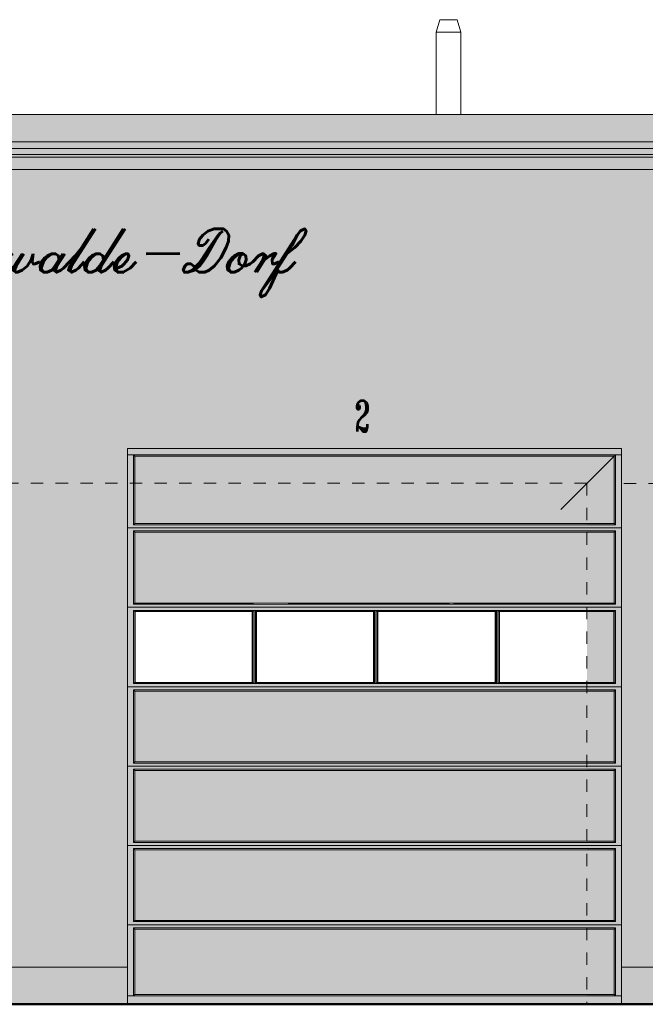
# Model space of a CAD drawing. Header units: metres. Extents: x 1169 to 1496, y -112 to 50.
# Tile 188 of 256: x 1475 to 1480, y -109 to -101. Entities that reach past the tile are written whole.
import ezdxf

# ---------------------------------------------------------------- set-up
doc = ezdxf.new("R2010")
doc.units = ezdxf.units.M
doc.header["$XCLIPFRAME"] = 2
doc.linetypes.add('AUSGEZOGEN', pattern=[0])
doc.linetypes.add('PUNKT2_S9', pattern=[0.0015, 0, -0.0015])
for name, color, linetype, lineweight in [('XR$5$Ansicht', 1, 'AUSGEZOGEN', 50), ('XR$5$Design', 4, 'AUSGEZOGEN', 13), ('XR$5$Filling', 4, 'AUSGEZOGEN', 13), ('XR$5$Muster', 4, 'AUSGEZOGEN', 13), ('XR$5$Schraffur', 4, 'AUSGEZOGEN', 13), ('XR$5$STANDARD_1', 7, 'AUSGEZOGEN', 25), ('XR$5$Wegeflächen', 4, 'AUSGEZOGEN', 13)]:
    doc.layers.add(name, color=color, linetype=linetype, lineweight=lineweight)
doc.styles.add('ROMANT', font='romant__.ttf')
doc.styles.add('SCRIPTC', font='scriptc_.ttf')
picture_1 = doc.add_image_def('image1.tif', size_in_pixel=(512, 512))
pattern_1 = [(90, (-0.15, 0.15), (-0.075, 0.075), [0.075, -0.075]), (180, (-0.15, 0.15), (-0.075, -0.075), [0.075, -0.075])]

msp = doc.modelspace()

# ---------------------------------------------------------------- hatches: boundary and pattern name
at = {"layer": 'XR$5$Filling', "linetype": 'AUSGEZOGEN', "lineweight": 13, "transparency": 33554687}
h = msp.add_hatch(dxfattribs=at)
h.set_pattern_fill('MUSTER', color=52, scale=0.075, angle=90, style=0, pattern_type=2)
h.set_pattern_definition(pattern_1)
h.paths.add_polyline_path([(1470.8754, -104.4757), (1474.8754, -104.4757), (1474.8754, -108.6757), (1475.8754, -108.6757), (1475.8754, -104.4757), (1479.8754, -104.4757), (1479.8754, -108.6757), (1480.8754, -108.6757), (1480.8754, -104.4757), (1484.8754, -104.4757), (1484.8754, -108.6757), (1485.334, -108.6757), (1485.334, -102.2147), (1468.5969, -102.2147), (1468.5969, -108.6757), (1468.7704, -108.6757), (1468.7704, -106.7257), (1469.9104, -106.7257), (1469.9104, -108.6757), (1470.8754, -108.6757)], flags=0)
h = msp.add_hatch(dxfattribs=at)
h.set_pattern_fill('MUSTER', color=52, scale=0.075, angle=90, style=0, pattern_type=2)
h.set_pattern_definition(pattern_1)
h.paths.add_polyline_path([(1470.8754, -104.4757), (1474.8754, -104.4757), (1474.8754, -108.6757), (1475.8754, -108.6757), (1475.8754, -104.4757), (1479.8754, -104.4757), (1479.8754, -108.6757), (1480.8754, -108.6757), (1480.8754, -104.4757), (1484.8754, -104.4757), (1484.8754, -108.6757), (1485.334, -108.6757), (1485.334, -102.2147), (1468.5969, -102.2147), (1468.5969, -108.6757), (1468.7704, -108.6757), (1468.7704, -106.7257), (1469.9104, -106.7257), (1469.9104, -108.6757), (1470.8754, -108.6757)], flags=0)
at = {"layer": 'XR$5$Filling', "linetype": 'AUSGEZOGEN', "lineweight": 200, "transparency": 33554687}
for points in [[(1479.8152, -105.0829), (1479.8152, -104.5359), (1478.8826, -104.5359), (1478.8547, -104.5359), (1477.898, -104.5359), (1477.87, -104.5359), (1477.381, -104.5359), (1475.9356, -104.5359), (1475.9356, -105.083), (1478.8536, -105.083), (1478.8536, -105.0829)], [(1477.6612, -105.153), (1475.9356, -105.153), (1475.9356, -105.7259), (1476.8954, -105.7259), (1476.8954, -105.726), (1479.8152, -105.7258), (1479.8152, -105.153), (1478.5654, -105.153), (1478.5654, -105.1529)], [(1479.8152, -106.439), (1477.1638, -106.4389), (1477.382, -106.4389), (1475.9356, -106.4389), (1475.9356, -107.0119), (1476.8955, -107.0119), (1476.8955, -107.0118), (1477.6612, -107.0119), (1479.8152, -107.0119)], [(1477.6612, -107.0819), (1475.9356, -107.0819), (1475.9356, -107.6548), (1476.8954, -107.6548), (1476.8954, -107.6549), (1477.1638, -107.6548), (1477.382, -107.6548), (1477.6612, -107.6548), (1479.8152, -107.6547), (1479.8152, -107.082)], [(1477.6612, -107.7248), (1475.9356, -107.7248), (1475.9356, -108.2961), (1476.8954, -108.2961), (1476.8954, -108.2961), (1479.8152, -108.296), (1479.8152, -107.7248), (1478.5654, -107.7248), (1478.5654, -107.7248)], [(1477.6612, -108.3661), (1475.9356, -108.3661), (1475.9356, -108.8958), (1479.8152, -108.8958), (1479.8152, -108.3661), (1478.5137, -108.3661), (1478.5137, -108.366)]]:
    msp.add_hatch(color=254, dxfattribs=at).paths.add_polyline_path(points)
at = {"layer": 'XR$5$Muster', "linetype": 'AUSGEZOGEN', "lineweight": 13, "transparency": 33554687}
for color, points in [(252, [(1486.4054, -101.7698), (1467.5254, -101.7698), (1467.5254, -101.992), (1486.4054, -101.992)]), (9, [(1467.5254, -101.992), (1467.5254, -102.0941), (1486.4054, -102.0941), (1486.4054, -101.992)]), (59, [(1485.334, -102.2147), (1468.5969, -102.2147), (1468.5969, -102.2875), (1485.2823, -102.2875), (1485.2823, -108.6757), (1485.334, -108.6757)]), (59, [(1479.5942, -108.9757), (1479.8754, -108.9757), (1479.8754, -104.4757), (1475.8754, -104.4757), (1475.8754, -104.7569), (1479.5942, -104.7569)]), (59, [(1475.8754, -108.7157), (1475.8754, -108.6757), (1474.8754, -108.6757), (1474.8754, -108.7157)]), (59, [(1480.8754, -108.7157), (1480.8754, -108.6757), (1479.8754, -108.6757), (1479.8754, -108.7157)])]:
    msp.add_hatch(color=color, dxfattribs=at).paths.add_polyline_path(points)
at = {"layer": 'XR$5$Muster', "linetype": 'AUSGEZOGEN', "lineweight": 13, "true_color": 0x383e42, "transparency": 33554687}
msp.add_hatch(color=250, dxfattribs=at).paths.add_polyline_path([(1467.5254, -101.992), (1467.5254, -102.0941), (1486.4054, -102.0941), (1486.4054, -101.992)])
at = {"layer": 'XR$5$Muster', "linetype": 'AUSGEZOGEN', "lineweight": 25, "true_color": 0x383e42, "transparency": 33554687}
for points in [[(1467.4904, -102.2147), (1486.4404, -102.2147), (1486.4404, -102.0941), (1467.4904, -102.0941)], [(1470.8754, -108.6757), (1470.8754, -104.4757), (1474.8754, -104.4757), (1474.8754, -108.6757), (1475.8754, -108.6757), (1475.8754, -104.4757), (1479.8754, -104.4757), (1479.8754, -108.6757), (1480.8754, -108.6757), (1480.8754, -104.4757), (1484.8754, -104.4757), (1484.8754, -108.6757), (1485.334, -108.6757), (1485.334, -102.2147), (1468.5969, -102.2147), (1468.5969, -108.6757), (1468.7704, -108.6757), (1468.7704, -106.7257), (1469.9104, -106.7257), (1469.9104, -108.6757)], [(1474.8754, -108.9757), (1475.8754, -108.9757), (1475.8754, -108.6757), (1474.8754, -108.6757)], [(1480.8754, -108.9757), (1480.8754, -108.6757), (1479.8754, -108.6757), (1479.8754, -108.9757)]]:
    msp.add_hatch(color=250, dxfattribs=at).paths.add_polyline_path(points)
h = msp.add_hatch(color=250, dxfattribs=at)
h.paths.add_polyline_path([(1479.8754, -108.9757), (1479.8754, -104.4757), (1475.8754, -104.4757), (1475.8754, -108.9757)])
h.paths.add_polyline_path([(1475.9254, -104.5257), (1479.8254, -104.5257), (1479.8254, -105.0931), (1475.9254, -105.0931)], flags=16)
h.paths.add_polyline_path([(1479.8254, -105.7361), (1475.9254, -105.7361), (1475.9254, -105.1428), (1479.8254, -105.1428)], flags=16)
h.paths.add_polyline_path([(1475.9254, -105.7858), (1479.8254, -105.7858), (1479.8254, -106.3791), (1475.9254, -106.3791)], flags=16)
h.paths.add_polyline_path([(1479.8254, -108.3559), (1479.8254, -108.906), (1475.9254, -108.906), (1475.9254, -108.3559)], flags=16)
h.paths.add_polyline_path([(1475.9254, -108.3062), (1475.9254, -107.7147), (1479.8254, -107.7147), (1479.8254, -108.3062)], flags=16)
h.paths.add_polyline_path([(1479.8254, -107.665), (1475.9254, -107.665), (1475.9254, -107.0717), (1479.8254, -107.0717)], flags=16)
h.paths.add_polyline_path([(1479.8254, -107.022), (1475.9254, -107.022), (1475.9254, -106.4287), (1479.8254, -106.4287)], flags=16)
at = {"layer": 'XR$5$STANDARD_1', "linetype": 'AUSGEZOGEN', "lineweight": 25, "true_color": 0xa72920, "transparency": 33554687}
for points in [[(1479.8152, -104.5359), (1475.9356, -104.5359), (1475.9356, -105.083), (1479.8152, -105.083)], [(1479.8152, -105.7259), (1479.8152, -105.153), (1475.9356, -105.153), (1475.9356, -105.7259)], [(1479.8152, -106.439), (1475.9356, -106.439), (1475.9356, -107.0118), (1479.8152, -107.0118)], [(1475.9356, -107.082), (1475.9356, -107.6548), (1479.8152, -107.6548), (1479.8152, -107.082)], [(1479.8152, -107.7247), (1475.9356, -107.7247), (1475.9356, -108.2961), (1479.8152, -108.2961)], [(1475.9356, -108.3661), (1475.9356, -108.8958), (1479.8152, -108.8958), (1479.8152, -108.3661)]]:
    msp.add_hatch(color=24, dxfattribs=at).paths.add_polyline_path(points)

# ---------------------------------------------------------------- linework, layer by layer
at = {"layer": 'XR$5$Ansicht', "color": 4, "linetype": 'AUSGEZOGEN', "lineweight": 13, "transparency": 33554687}
for p, q in [((1478.4036, -101.0022), (1478.3736, -101.1022)), ((1478.5436, -101.0022), (1478.4036, -101.0022)), ((1478.5436, -101.0022), (1478.5736, -101.1022)), ((1478.5736, -101.1022), (1478.3736, -101.1022)), ((1478.3736, -101.7698), (1478.3736, -101.1022)), ((1478.5736, -101.7698), (1478.5736, -101.1022)), ((1486.4054, -101.7698), (1467.5254, -101.7698)), ((1486.4054, -101.992), (1467.5254, -101.992)), ((1486.4054, -102.0448), (1467.5254, -102.0448)), ((1486.4404, -102.0941), (1467.4904, -102.0941)), ((1486.4404, -102.1152), (1467.4904, -102.1152)), ((1486.4404, -102.2147), (1467.4904, -102.2147)), ((1479.8754, -104.4757), (1475.8754, -104.4757)), ((1475.8754, -104.4757), (1475.8754, -108.9757)), ((1479.8754, -104.4757), (1479.8754, -108.9757)), ((1474.8754, -108.6757), (1475.8754, -108.6757)), ((1479.8754, -108.6757), (1480.8754, -108.6757))]:
    msp.add_line(p, q, dxfattribs=at)
at = {"layer": 'XR$5$Ansicht', "color": 35, "linetype": 'AUSGEZOGEN', "lineweight": 13, "transparency": 33554687}
msp.add_line((1479.8262, -104.525), (1479.3828, -104.9683), dxfattribs=at)
at = {"layer": 'XR$5$Ansicht', "color": 4, "linetype": 'PUNKT2_S9', "lineweight": 13, "transparency": 33554687}
for p, q in [((1479.595, -104.7562), (1474.83, -104.7562)), ((1479.595, -104.7562), (1479.595, -108.9757)), ((1484.5942, -104.7569), (1479.8292, -104.7569))]:
    msp.add_line(p, q, dxfattribs=at)
at = {"layer": 'XR$5$Schraffur', "color": 1, "linetype": 'AUSGEZOGEN', "lineweight": 13, "transparency": 33554687}
for p, q in [((1477.382, -104.5257), (1475.8754, -104.5257)), ((1475.9356, -104.5359), (1475.9254, -104.5257)), ((1475.9254, -104.5257), (1475.9254, -105.0931)), ((1479.8754, -104.5257), (1477.382, -104.5257)), ((1479.8152, -104.5359), (1479.8254, -104.5257)), ((1479.8254, -104.5257), (1479.8254, -105.0931)), ((1475.9356, -104.5359), (1475.9356, -105.083)), ((1479.8152, -104.5359), (1475.9356, -104.5359)), ((1477.869, -104.5359), (1477.382, -104.5359)), ((1478.8536, -104.5359), (1477.899, -104.5359)), ((1479.8152, -104.5359), (1478.8836, -104.5359)), ((1479.8152, -105.083), (1479.8152, -104.5359)), ((1475.9356, -105.083), (1475.9254, -105.0931)), ((1479.8152, -105.083), (1475.9356, -105.083)), ((1477.869, -105.083), (1476.9189, -105.083)), ((1477.382, -105.083), (1477.1772, -105.083)), ((1477.869, -105.083), (1477.382, -105.083)), ((1478.8536, -105.0829), (1477.899, -105.083)), ((1478.4837, -105.083), (1477.899, -105.083)), ((1478.8536, -105.083), (1478.5654, -105.083)), ((1479.8152, -105.0829), (1478.8836, -105.0829)), ((1479.8153, -105.083), (1478.8836, -105.083)), ((1479.8152, -105.0829), (1479.8254, -105.0931)), ((1475.8754, -105.118), (1477.382, -105.118)), ((1475.9254, -105.0931), (1477.382, -105.0931)), ((1475.9356, -105.153), (1475.9254, -105.1428)), ((1475.9254, -105.1428), (1477.382, -105.1428)), ((1475.9254, -105.1428), (1475.9254, -105.5999)), ((1475.9254, -105.1428), (1475.9254, -105.3599)), ((1475.9356, -105.153), (1475.9356, -105.3497)), ((1476.8955, -105.153), (1475.9356, -105.153)), ((1475.9356, -105.153), (1475.9356, -105.7259)), ((1479.8154, -105.1529), (1476.8954, -105.153)), ((1477.382, -105.153), (1477.1772, -105.153)), ((1477.382, -105.0931), (1479.8254, -105.0931)), ((1477.382, -105.118), (1479.8754, -105.118)), ((1477.382, -105.1428), (1479.8254, -105.1428)), ((1478.4837, -105.153), (1477.382, -105.153)), ((1479.8153, -105.153), (1478.5654, -105.153)), ((1479.8152, -105.153), (1479.8254, -105.1428)), ((1479.8152, -105.3497), (1479.8152, -105.1529)), ((1479.8152, -105.7259), (1479.8152, -105.153)), ((1479.8254, -105.1428), (1479.8254, -105.5999)), ((1479.8254, -105.1428), (1479.8254, -105.3599)), ((1475.9254, -105.4096), (1475.9254, -105.7361)), ((1479.8254, -105.4096), (1479.8254, -105.7361)), ((1475.9356, -105.7259), (1475.9254, -105.7361)), ((1476.8954, -105.7259), (1475.9356, -105.7259)), ((1479.8153, -105.7258), (1476.8954, -105.726)), ((1478.4837, -105.7259), (1477.1772, -105.7259)), ((1479.8154, -105.7259), (1478.5137, -105.7259)), ((1479.8152, -105.7258), (1479.8254, -105.736)), ((1475.8754, -105.7609), (1477.1772, -105.7609)), ((1475.9254, -105.7361), (1477.1772, -105.7361)), ((1475.9356, -105.796), (1475.9254, -105.7858)), ((1475.9254, -105.7858), (1477.1772, -105.7858)), ((1475.9254, -105.7858), (1475.9254, -106.3791)), ((1475.9356, -105.7959), (1475.9356, -106.3689)), ((1476.8889, -105.7959), (1475.9356, -105.7959)), ((1476.8889, -105.796), (1476.8889, -106.3689)), ((1476.8991, -105.7858), (1476.8991, -106.3791)), ((1476.9087, -105.7858), (1476.9087, -106.3791)), ((1477.869, -105.7959), (1476.9189, -105.796)), ((1476.9189, -105.796), (1476.9189, -106.3689)), ((1477.1772, -105.7361), (1479.8254, -105.7361)), ((1477.1772, -105.7609), (1479.8754, -105.7609)), ((1477.1772, -105.7858), (1479.8254, -105.7858)), ((1477.869, -105.7959), (1477.1772, -105.7959)), ((1477.869, -105.7959), (1477.869, -106.3689)), ((1477.8792, -105.7858), (1477.8792, -106.3791)), ((1477.8888, -105.7858), (1477.8888, -106.3791)), ((1477.899, -105.7959), (1477.899, -106.3689)), ((1478.4837, -105.7959), (1477.899, -105.7959)), ((1478.8536, -105.7959), (1477.899, -105.7959)), ((1478.8536, -105.7959), (1478.5137, -105.7959)), ((1478.8536, -105.7959), (1478.8536, -106.3689)), ((1478.8638, -105.7858), (1478.8638, -106.3791)), ((1478.8734, -105.7858), (1478.8734, -106.3791)), ((1479.8152, -105.7958), (1478.8836, -105.7959)), ((1478.8836, -105.7959), (1478.8836, -106.3689)), ((1479.8153, -105.7959), (1478.8836, -105.7959)), ((1479.8152, -105.796), (1479.8254, -105.7858)), ((1479.8152, -106.3689), (1479.8152, -105.7958)), ((1479.8254, -105.7858), (1479.8254, -106.3791)), ((1475.9254, -106.1836), (1475.9254, -106.3739)), ((1475.9356, -106.1937), (1475.9356, -106.3637)), ((1479.8152, -106.3637), (1479.8152, -106.1937)), ((1479.8152, -106.369), (1479.8152, -106.1938)), ((1479.8254, -106.1836), (1479.8254, -106.3739)), ((1475.9254, -106.2636), (1475.9254, -106.3791)), ((1475.9356, -106.2737), (1475.9356, -106.3689)), ((1479.8254, -106.2636), (1479.8254, -106.3791)), ((1475.8754, -106.4039), (1477.382, -106.4039)), ((1475.9356, -106.3689), (1475.9254, -106.3791)), ((1475.9254, -106.3791), (1477.382, -106.3791)), ((1475.9356, -106.4389), (1475.9254, -106.4287)), ((1475.9254, -106.4287), (1477.382, -106.4287)), ((1475.9254, -106.4287), (1475.9254, -107.022)), ((1476.8889, -106.3689), (1475.9356, -106.3689)), ((1476.8954, -106.4389), (1475.9356, -106.4389)), ((1475.9356, -106.4389), (1475.9356, -107.0119)), ((1479.8152, -106.439), (1476.8954, -106.4389)), ((1477.869, -106.3689), (1476.9189, -106.3689)), ((1477.382, -106.3689), (1477.1772, -106.3689)), ((1477.382, -106.4389), (1477.1772, -106.4389)), ((1477.869, -106.3689), (1477.382, -106.3689)), ((1477.382, -106.3791), (1479.8254, -106.3791)), ((1477.382, -106.4039), (1479.8754, -106.4039)), ((1477.382, -106.4287), (1479.8254, -106.4287)), ((1478.4837, -106.4389), (1477.382, -106.4389)), ((1478.4837, -106.3689), (1477.8989, -106.3689)), ((1478.8537, -106.369), (1477.8989, -106.3689)), ((1478.8536, -106.3689), (1478.5654, -106.3689)), ((1479.8153, -106.4389), (1478.5654, -106.4389)), ((1479.8154, -106.369), (1478.8835, -106.369)), ((1479.8153, -106.3689), (1478.8836, -106.3689)), ((1479.8152, -106.3689), (1479.8254, -106.3791)), ((1479.8152, -106.4389), (1479.8254, -106.4287)), ((1479.8152, -107.0119), (1479.8152, -106.4389)), ((1479.8254, -106.4287), (1479.8254, -107.022)), ((1475.8754, -107.0469), (1477.1772, -107.0469)), ((1475.9356, -107.0118), (1475.9254, -107.022)), ((1475.9254, -107.022), (1477.1772, -107.022)), ((1475.9356, -107.0819), (1475.9254, -107.0717)), ((1475.9254, -107.0717), (1477.1772, -107.0717)), ((1475.9254, -107.0717), (1475.9254, -107.665)), ((1476.8955, -107.0119), (1475.9356, -107.0119)), ((1476.8954, -107.0819), (1475.9356, -107.0819)), ((1475.9356, -107.0819), (1475.9356, -107.6548)), ((1479.8152, -107.012), (1476.8954, -107.0118)), ((1479.8153, -107.082), (1476.8954, -107.0818)), ((1478.4837, -107.0119), (1477.1772, -107.0119)), ((1477.1772, -107.022), (1479.8254, -107.022)), ((1477.1772, -107.0469), (1479.8754, -107.0469)), ((1477.1772, -107.0717), (1479.8254, -107.0717)), ((1478.4837, -107.0819), (1477.1772, -107.0819)), ((1479.8153, -107.0119), (1478.5137, -107.0119)), ((1479.8154, -107.0819), (1478.5137, -107.0819)), ((1479.8152, -107.0118), (1479.8254, -107.022)), ((1479.8152, -107.082), (1479.8254, -107.0718)), ((1479.8152, -107.6548), (1479.8152, -107.0819)), ((1479.8254, -107.0717), (1479.8254, -107.665)), ((1475.8754, -107.6898), (1477.382, -107.6898)), ((1475.9356, -107.6548), (1475.9254, -107.665)), ((1475.9254, -107.665), (1477.382, -107.665)), ((1475.9356, -107.7249), (1475.9254, -107.7147)), ((1475.9254, -107.7147), (1477.382, -107.7147)), ((1475.9254, -107.7147), (1475.9254, -107.8419)), ((1475.9254, -107.7147), (1475.9254, -108.3062)), ((1476.8954, -107.6548), (1475.9356, -107.6548)), ((1479.8152, -107.6547), (1476.8954, -107.6549)), ((1477.382, -107.6548), (1477.1772, -107.6548)), ((1478.4837, -107.6548), (1477.382, -107.6548)), ((1477.382, -107.665), (1479.8254, -107.665)), ((1477.382, -107.6898), (1479.8754, -107.6898)), ((1477.382, -107.7147), (1479.8254, -107.7147)), ((1479.8153, -107.6548), (1478.5654, -107.6548)), ((1479.8152, -107.6548), (1479.8254, -107.665)), ((1479.8152, -107.7249), (1479.8254, -107.7147)), ((1479.8254, -107.7147), (1479.8254, -107.8419)), ((1479.8254, -107.7147), (1479.8254, -108.3062)), ((1476.8955, -107.7248), (1475.9356, -107.7248)), ((1475.9356, -107.7248), (1475.9356, -107.8317)), ((1475.9356, -107.7248), (1475.9356, -108.2961)), ((1479.8154, -107.7247), (1476.8954, -107.7249)), ((1477.382, -107.7248), (1477.1772, -107.7248)), ((1478.4837, -107.7248), (1477.382, -107.7248)), ((1479.8153, -107.7248), (1478.5654, -107.7248)), ((1479.8152, -107.8318), (1479.8152, -107.7247)), ((1479.8152, -108.2961), (1479.8152, -107.7247)), ((1475.8754, -108.3311), (1477.1772, -108.3311)), ((1475.9356, -108.2961), (1475.9254, -108.3062)), ((1475.9254, -108.3062), (1477.1772, -108.3062)), ((1475.9356, -108.3661), (1475.9254, -108.3559)), ((1475.9254, -108.3559), (1477.1772, -108.3559)), ((1475.9254, -108.3559), (1475.9254, -108.906)), ((1476.8954, -108.2961), (1475.9356, -108.2961)), ((1479.8153, -108.296), (1476.8954, -108.2961)), ((1478.4837, -108.2961), (1477.1772, -108.2961)), ((1477.1772, -108.3062), (1479.8254, -108.3062)), ((1477.1772, -108.3311), (1479.8754, -108.3311)), ((1477.1772, -108.3559), (1479.8254, -108.3559)), ((1479.8154, -108.2961), (1478.5137, -108.2961)), ((1479.8152, -108.2959), (1479.8254, -108.3061)), ((1479.8152, -108.3661), (1479.8254, -108.3559)), ((1479.8254, -108.3559), (1479.8254, -108.906)), ((1476.8955, -108.3661), (1475.9356, -108.3661)), ((1475.9356, -108.3661), (1475.9356, -108.8958)), ((1479.8152, -108.366), (1476.8954, -108.3661)), ((1478.4837, -108.3661), (1477.1772, -108.3661)), ((1479.8153, -108.3661), (1478.5137, -108.3661)), ((1479.8152, -108.8958), (1479.8152, -108.366)), ((1477.1772, -108.906), (1475.8754, -108.906)), ((1479.8754, -108.906), (1475.8754, -108.906)), ((1475.9356, -108.8958), (1475.9254, -108.906)), ((1476.8954, -108.8958), (1475.9356, -108.8958)), ((1479.8152, -108.8958), (1476.8954, -108.8958)), ((1478.4837, -108.8958), (1477.1772, -108.8958)), ((1479.8754, -108.906), (1477.1772, -108.906)), ((1479.8152, -108.8958), (1478.5654, -108.8958)), ((1479.8152, -108.8958), (1479.8254, -108.906))]:
    msp.add_line(p, q, dxfattribs=at)
at = {"layer": 'XR$5$STANDARD_1', "color": 35, "linetype": 'AUSGEZOGEN', "lineweight": 13, "transparency": 33554687}
for p, q in [((1476.8889, -105.796), (1476.8991, -105.7858)), ((1476.9189, -105.796), (1476.9087, -105.7858)), ((1477.869, -105.7959), (1477.8792, -105.7858)), ((1477.899, -105.7959), (1477.8888, -105.7858)), ((1478.8536, -105.7959), (1478.8638, -105.7857)), ((1478.8836, -105.7959), (1478.8735, -105.7857)), ((1476.8889, -106.3689), (1476.899, -106.3791)), ((1476.9087, -106.3791), (1476.9188, -106.3689)), ((1477.869, -106.3689), (1477.8792, -106.3791)), ((1477.8888, -106.3791), (1477.8989, -106.3689)), ((1478.8536, -106.3689), (1478.8638, -106.3791)), ((1478.8734, -106.3791), (1478.8836, -106.3689))]:
    msp.add_line(p, q, dxfattribs=at)
at = {"layer": 'XR$5$Wegeflächen', "color": 1, "linetype": 'AUSGEZOGEN', "lineweight": 50, "transparency": 33554687}
msp.add_line((1436.8463, -108.9757), (1491.725, -108.9757), dxfattribs=at)

# ---------------------------------------------------------------- texts
at = {"layer": 'XR$5$STANDARD_1', "color": 1, "linetype": 'AUSGEZOGEN', "lineweight": 13, "transparency": 33554687, "attachment_point": 7, "rotation": 0.0189}
for s, insert, char_height, width, style in [('\\W1.00;\\Q19.0;FFW Schönwalde-Dorf', (1472.4222, -103.2482), 0.35, 5.20854, 'SCRIPTC'), ('\\W0.56;2', (1477.7178, -104.3368), 0.25, 0.215811, 'ROMANT')]:
    msp.add_mtext(s, dxfattribs=dict(at, insert=insert, char_height=char_height, width=width, style=style))

# ---------------------------------------------------------------- pictures from other files: only their frames are drawn
at = {"layer": 'XR$5$Design', "color": 7, "linetype": 'AUSGEZOGEN', "lineweight": 25, "transparency": 33554687}
image = msp.add_image(picture_1, insert=(1475.9356, -106.3689), size_in_units=(0.9533, 0.573), dxfattribs=at)
image.set_boundary_path([(-0.5, 511.5), (511.5, 511.5), (511.5, -0.5), (-0.5, -0.5), (-0.5, 511.5)])
image = msp.add_image(picture_1, insert=(1475.9356, -106.3689), size_in_units=(0.9533, 0.573), dxfattribs=at)
image.set_boundary_path([(-0.5, 511.5), (511.5, 511.5), (511.5, -0.5), (-0.5, -0.5), (-0.5, 511.5)])
image = msp.add_image(picture_1, insert=(1476.9189, -106.3689), size_in_units=(0.9501, 0.573), dxfattribs=at)
image.set_boundary_path([(-0.5, -0.46), (-0.5, 511.46), (399.52, 511.5), (511.5, 511.5), (511.5, -0.5), (399.52, -0.5), (-0.5, -0.46)])
image = msp.add_image(picture_1, insert=(1476.9189, -106.3689), size_in_units=(0.9501, 0.573), dxfattribs=at)
image.set_boundary_path([(-0.5, -0.46), (-0.5, 511.46), (399.52, 511.5), (511.5, 511.5), (511.5, -0.5), (399.52, -0.5), (-0.5, -0.46)])
image = msp.add_image(picture_1, insert=(1477.899, -106.369), size_in_units=(0.9547, 0.5731), dxfattribs=at)
image.set_boundary_path([(-0.5, -0.47), (-0.5, -0.46), (-0.49, -0.46), (-0.49, 511.44), (313.1, 511.44), (313.1, 511.48), (511.5, 511.5), (511.5, 511.44), (511.49, 511.44), (511.49, -0.46), (329.19, -0.46), (329.19, -0.5), (-0.5, -0.47)])
image = msp.add_image(picture_1, insert=(1477.899, -106.369), size_in_units=(0.9547, 0.5731), dxfattribs=at)
image.set_boundary_path([(-0.5, -0.47), (-0.5, -0.46), (-0.49, -0.46), (-0.49, 511.44), (313.1, 511.44), (313.1, 511.48), (511.5, 511.5), (511.5, 511.44), (511.49, 511.44), (511.49, -0.46), (329.19, -0.46), (329.19, -0.5), (-0.5, -0.47)])
image = msp.add_image(picture_1, insert=(1478.8836, -106.3689), size_in_units=(0.9316, 0.573), dxfattribs=at)
image.set_boundary_path([(-0.5, 511.5), (511.5, 511.5), (511.5, -0.5), (-0.5, -0.5), (-0.5, 511.5)])
image = msp.add_image(picture_1, insert=(1478.8836, -106.3689), size_in_units=(0.9316, 0.573), dxfattribs=at)
image.set_boundary_path([(-0.5, 511.5), (511.5, 511.5), (511.5, -0.5), (-0.5, -0.5), (-0.5, 511.5)])

doc.saveas('drawing.dxf')
